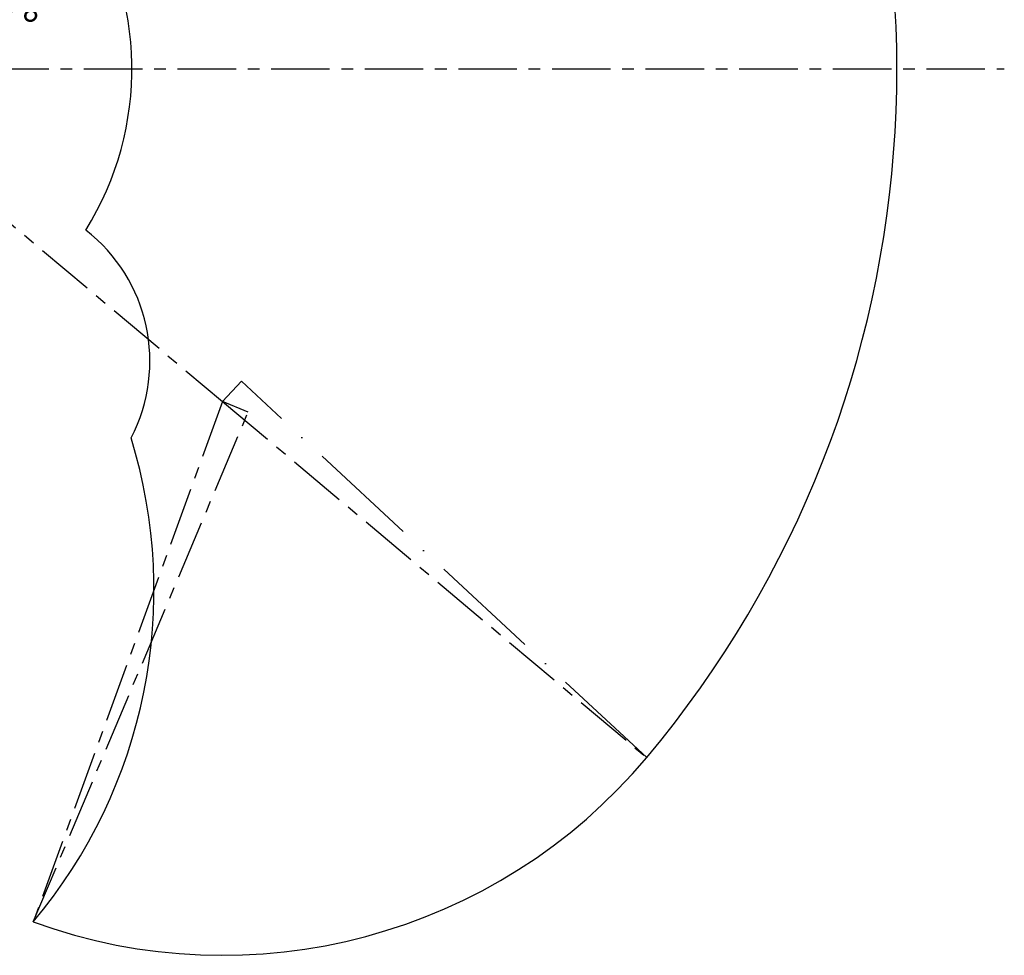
# Model space of a CAD drawing. Header units: millimetres. Extents: x -2031 to 1277, y -458 to 5880.
# Tile 23 of 61: x -377 to 158, y 3596 to 4104. Entities that reach past the tile are written whole.
import ezdxf

# ---------------------------------------------------------------- set-up
doc = ezdxf.new("R2010")
doc.units = ezdxf.units.MM
doc.header["$LTSCALE"] = 5
doc.linetypes.add('ACAD_ISO10W100', pattern=[18, 12, -3, 0, -3])
doc.linetypes.add('CENTER', pattern=[10.16, 6.35, -1.27, 1.27, -1.27])
doc.layers.add('重要标记', color=1, linetype='Continuous', lineweight=25)

msp = doc.modelspace()

# ---------------------------------------------------------------- linework, layer by layer
at = {"color": 4, "linetype": 'CENTER'}
msp.add_line((-595.87, 4076.854), (157.566, 4076.854), dxfattribs=at)
at = {"color": 2, "linetype": 'CENTER'}
for p, q in [((-481.093, 4076.401), (-266.601, 3896.42)), ((-266.601, 3896.42), (-369.335, 3614.16)), ((-266.601, 3896.42), (-36.5, 3703.343))]:
    msp.add_line(p, q, dxfattribs=at)
at = {"color": 4, "linetype": 'ByBlock'}
for centre, radius, start, end in [((-481.093, 4076.401), 580.375, 320, 180), ((-266.601, 3896.42), 300.375, 250, 320)]:
    msp.add_arc(centre, radius, start, end, dxfattribs=at)
at = {"layer": '重要标记', "color": 2, "linetype": 'ACAD_ISO10W100'}
for p, q in [((-256.397, 3907.415), (-266.601, 3896.42)), ((-36.5, 3703.343), (-256.397, 3907.415))]:
    msp.add_line(p, q, dxfattribs=at)
at = {"layer": '重要标记', "color": 2, "linetype": 'CENTER'}
for p, q in [((-252.779, 3890.593), (-266.601, 3896.42)), ((-369.335, 3614.16), (-252.779, 3890.593))]:
    msp.add_line(p, q, dxfattribs=at)
at = {"layer": '重要标记', "color": 4, "linetype": 'ByBlock'}
for centre, radius, start, end in [((-481.093, 4076.854), 165.251, 328.06799, 99.72418), ((-396.093, 3918.401), 90, 332.45014, 52.1332), ((-583.827, 3794.141), 280, 320, 17.16463)]:
    msp.add_arc(centre, radius, start, end, dxfattribs=at)

# ---------------------------------------------------------------- texts
at = {"layer": '重要标记', "color": 4, "linetype": 'Continuous', "insert": (-384.475, 4121.455), "char_height": 18, "attachment_point": 5, "rotation": 295}
msp.add_mtext('130°', dxfattribs=at)

doc.saveas('drawing.dxf')
